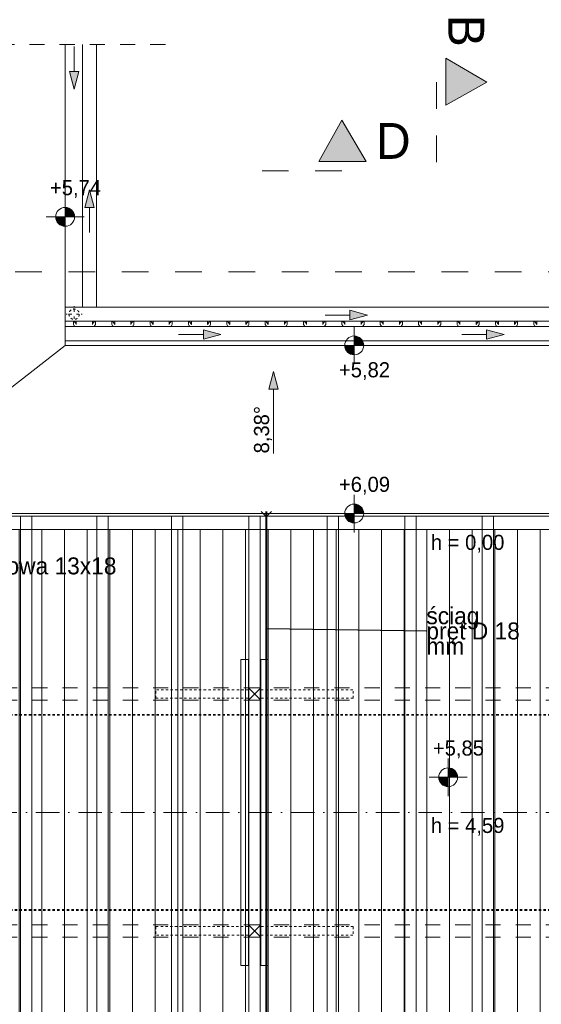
# Model space of a CAD drawing. Extents: x -528673 to -468586, y 24609 to 131944.
# Tile 78 of 87: x -481253 to -475729, y 121472 to 131907. Entities that reach past the tile are written whole.
import ezdxf

# ---------------------------------------------------------------- set-up
doc = ezdxf.new("R2010")
doc.units = 0
doc.header["$MEASUREMENT"] = 0
for name, pattern in [('Dashed', [564.444447, 282.222223, -282.222223]), ('Hidden Line', [50, 25, -25]), ('Kreski i kropki', [450, 250, -100, 0, -100]), ('Przerywana', [320, 160, -160])]:
    doc.linetypes.add(name, pattern=pattern)
doc.layers.get('0').update_dxf_attribs({"color": 252})
for name, color, linetype, lineweight in [('0_Nr_Pióra__21', 252, 'Continuous', 9), ('Arch wykończenie_Nr_Pióra__25', 252, 'Continuous', 15), ('arch wypelnienia_Nr_Pióra__102', 252, 'Continuous', 9), ('INWENT DACH_Nr_Pióra__21', 252, 'Continuous', 9), ('INWENT KONST. DREWNIANA_Nr_Pióra__102', 252, 'Continuous', 9), ('INWENT KONST. DREWNIANA_Nr_Pióra__21', 252, 'Continuous', 9), ('INWENT OPISY_Nr_Pióra__21', 252, 'Continuous', 9), ('INWENT OPISY_Nr_Pióra__41', 252, 'Continuous', 15), ('INWENT RURY SPUSTOWE_Nr_Pióra__21', 252, 'Continuous', 9), ('INWENT RZĘDNE_Nr_Pióra__21', 252, 'Continuous', 9), ('INWENT WYMIARY_Nr_Pióra__21', 252, 'Continuous', 9), ('INWENT.ŚCIANY_Nr_Pióra__20', 252, 'Continuous', 60), ('INWENT.ŚCIANY_Nr_Pióra__21', 252, 'Continuous', 9), ('Istniejące kominy_Nr_Pióra__21', 252, 'Continuous', 9)]:
    doc.layers.add(name, color=color, linetype=linetype, lineweight=lineweight)
for name, color, linetype in [('INWENT DACH', 252, 'Continuous'), ('INWENT RURY SPUSTOWE', 252, 'Continuous'), ('INWENT RZĘDNE', 252, 'Continuous')]:
    doc.layers.add(name, color=color, linetype=linetype)
doc.styles.add('GENERATED_STYLE_1', font='txt')
doc.styles.add('GENERATED_STYLE_4', font='txt')
doc.styles.add('GENERATED_STYLE_5', font='txt')
doc.dimstyles.new('GENERATED_STYLE__7', dxfattribs={"dimtxt": 0.18, "dimasz": 182.4, "dimexe": 0.18, "dimexo": 0.0625, "dimgap": 0.09, "dimtad": 0, "dimtih": 1, "dimtoh": 1, "dimdec": 4, "dimzin": 0, "dimdsep": 46, "dimcen": 0.09, "dimadec": 0, "dimazin": 0, "dimtfac": 1, "dimtdec": 4, "dimtmove": 0, "dimatfit": 3, "dimldrblk": 'ARROWHEAD_5', "dimfxl": 1, "dimtolj": 1, "dimtzin": 0, "dimarcsym": 0})

# ---------------------------------------------------------------- blocks, each defined once
blk = doc.blocks.new('*X24')
at = {"layer": 'arch wypelnienia_Nr_Pióra__102', "linetype": 'Continuous'}
for p, q in [((-480685, 128711), (-480685, 128678)), ((-480685, 128678), (-480676, 128662)), ((-480666, 128697), (-480678, 128711)), ((-480676, 128662), (-480671, 128655)), ((-480654, 128678), (-480666, 128697)), ((-480654, 128711), (-480654, 128678)), ((-480654, 128711), (-480654, 128700)), ((-480482, 128711), (-480482, 128678)), ((-480482, 128711), (-480482, 128700)), ((-480470, 128697), (-480482, 128678)), ((-480458, 128711), (-480470, 128697)), ((-480465, 128655), (-480460, 128662)), ((-480460, 128662), (-480451, 128678)), ((-480451, 128711), (-480451, 128678)), ((-480279, 128711), (-480279, 128678)), ((-480279, 128678), (-480270, 128662)), ((-480259, 128697), (-480272, 128711)), ((-480270, 128662), (-480264, 128655)), ((-480247, 128678), (-480259, 128697)), ((-480247, 128711), (-480247, 128678)), ((-480247, 128711), (-480247, 128700)), ((-480076, 128711), (-480076, 128678)), ((-480076, 128711), (-480076, 128700)), ((-480064, 128697), (-480076, 128678)), ((-480052, 128711), (-480064, 128697)), ((-480059, 128655), (-480053, 128662)), ((-480053, 128662), (-480044, 128678)), ((-480044, 128711), (-480044, 128678)), ((-479873, 128711), (-479873, 128678)), ((-479873, 128678), (-479863, 128662)), ((-479853, 128697), (-479865, 128711)), ((-479863, 128662), (-479858, 128655)), ((-479841, 128678), (-479853, 128697)), ((-479841, 128711), (-479841, 128678)), ((-479841, 128711), (-479841, 128700)), ((-479669, 128711), (-479669, 128678)), ((-479669, 128711), (-479669, 128700)), ((-479658, 128697), (-479669, 128678)), ((-479645, 128711), (-479658, 128697)), ((-479653, 128655), (-479647, 128662)), ((-479647, 128662), (-479638, 128678)), ((-479638, 128711), (-479638, 128678)), ((-479466, 128711), (-479466, 128678)), ((-479466, 128678), (-479457, 128662)), ((-479446, 128697), (-479459, 128711)), ((-479457, 128662), (-479451, 128655)), ((-479435, 128678), (-479446, 128697)), ((-479435, 128711), (-479435, 128678)), ((-479435, 128711), (-479435, 128700)), ((-479263, 128711), (-479263, 128678)), ((-479263, 128711), (-479263, 128700)), ((-479251, 128697), (-479263, 128678)), ((-479239, 128711), (-479251, 128697)), ((-479246, 128655), (-479241, 128662)), ((-479241, 128662), (-479231, 128678)), ((-479231, 128711), (-479231, 128678)), ((-479060, 128711), (-479060, 128678)), ((-479060, 128678), (-479051, 128662)), ((-479040, 128697), (-479052, 128711)), ((-479051, 128662), (-479045, 128655)), ((-479028, 128678), (-479040, 128697)), ((-479028, 128711), (-479028, 128678)), ((-479028, 128711), (-479028, 128700)), ((-478857, 128711), (-478857, 128678)), ((-478857, 128711), (-478857, 128700)), ((-478845, 128697), (-478857, 128678)), ((-478832, 128711), (-478845, 128697)), ((-478840, 128655), (-478834, 128662)), ((-478834, 128662), (-478825, 128678)), ((-478825, 128711), (-478825, 128678)), ((-478653, 128711), (-478653, 128678)), ((-478653, 128678), (-478644, 128662)), ((-478634, 128697), (-478646, 128711)), ((-478644, 128662), (-478639, 128655)), ((-478622, 128678), (-478634, 128697)), ((-478622, 128711), (-478622, 128678)), ((-478622, 128711), (-478622, 128700)), ((-478450, 128711), (-478450, 128678)), ((-478450, 128711), (-478450, 128700)), ((-478438, 128697), (-478450, 128678)), ((-478426, 128711), (-478438, 128697)), ((-478433, 128655), (-478428, 128662)), ((-478428, 128662), (-478419, 128678)), ((-478419, 128711), (-478419, 128678)), ((-478247, 128711), (-478247, 128678)), ((-478247, 128678), (-478238, 128662)), ((-478227, 128697), (-478240, 128711)), ((-478238, 128662), (-478232, 128655)), ((-478215, 128678), (-478227, 128697)), ((-478215, 128711), (-478215, 128678)), ((-478215, 128711), (-478215, 128700)), ((-478044, 128711), (-478044, 128678)), ((-478044, 128711), (-478044, 128700)), ((-478032, 128697), (-478044, 128678)), ((-478020, 128711), (-478032, 128697)), ((-478027, 128655), (-478021, 128662)), ((-478021, 128662), (-478012, 128678)), ((-478012, 128711), (-478012, 128678)), ((-477841, 128711), (-477841, 128678)), ((-477841, 128678), (-477831, 128662)), ((-477821, 128697), (-477833, 128711)), ((-477831, 128662), (-477826, 128655)), ((-477809, 128678), (-477821, 128697)), ((-477809, 128711), (-477809, 128678)), ((-477809, 128711), (-477809, 128700)), ((-477637, 128711), (-477637, 128678)), ((-477637, 128711), (-477637, 128700)), ((-477626, 128697), (-477637, 128678)), ((-477613, 128711), (-477626, 128697)), ((-477621, 128655), (-477615, 128662)), ((-477615, 128662), (-477606, 128678)), ((-477606, 128711), (-477606, 128678)), ((-477434, 128711), (-477434, 128678)), ((-477434, 128678), (-477425, 128662)), ((-477414, 128697), (-477427, 128711)), ((-477425, 128662), (-477419, 128655)), ((-477403, 128678), (-477414, 128697)), ((-477403, 128711), (-477403, 128678)), ((-477403, 128711), (-477403, 128700)), ((-477231, 128711), (-477231, 128678)), ((-477231, 128711), (-477231, 128700)), ((-477219, 128697), (-477231, 128678)), ((-477207, 128711), (-477219, 128697)), ((-477214, 128655), (-477209, 128662)), ((-477209, 128662), (-477199, 128678)), ((-477199, 128711), (-477199, 128678)), ((-477028, 128711), (-477028, 128678)), ((-477028, 128678), (-477019, 128662)), ((-477008, 128697), (-477020, 128711)), ((-477019, 128662), (-477013, 128655)), ((-476996, 128678), (-477008, 128697)), ((-476996, 128711), (-476996, 128678)), ((-476996, 128711), (-476996, 128700)), ((-476825, 128711), (-476825, 128678)), ((-476825, 128711), (-476825, 128700)), ((-476813, 128697), (-476825, 128678)), ((-476800, 128711), (-476813, 128697)), ((-476808, 128655), (-476802, 128662)), ((-476802, 128662), (-476793, 128678)), ((-476793, 128711), (-476793, 128678)), ((-476621, 128711), (-476621, 128678)), ((-476621, 128678), (-476612, 128662)), ((-476602, 128697), (-476614, 128711)), ((-476612, 128662), (-476607, 128655)), ((-476590, 128678), (-476602, 128697)), ((-476590, 128711), (-476590, 128678)), ((-476590, 128711), (-476590, 128700)), ((-476418, 128711), (-476418, 128678)), ((-476418, 128711), (-476418, 128700)), ((-476406, 128697), (-476418, 128678)), ((-476394, 128711), (-476406, 128697)), ((-476401, 128655), (-476396, 128662)), ((-476396, 128662), (-476387, 128678)), ((-476387, 128711), (-476387, 128678)), ((-476215, 128711), (-476215, 128678)), ((-476215, 128678), (-476206, 128662)), ((-476195, 128697), (-476208, 128711)), ((-476206, 128662), (-476200, 128655)), ((-476183, 128678), (-476195, 128697)), ((-476183, 128711), (-476183, 128678)), ((-476183, 128711), (-476183, 128700)), ((-476012, 128711), (-476012, 128678)), ((-476012, 128711), (-476012, 128700)), ((-476000, 128697), (-476012, 128678)), ((-475988, 128711), (-476000, 128697)), ((-475995, 128655), (-475989, 128662)), ((-475989, 128662), (-475980, 128678)), ((-475980, 128711), (-475980, 128678)), ((-475809, 128711), (-475809, 128678)), ((-475809, 128678), (-475799, 128662)), ((-475789, 128697), (-475801, 128711)), ((-475799, 128662), (-475794, 128655)), ((-475777, 128678), (-475789, 128697)), ((-475777, 128711), (-475777, 128678)), ((-475777, 128711), (-475777, 128700))]:
    blk.add_line(p, q, dxfattribs=at)
blk = doc.blocks.new('Wypełnienie_12')
at = {"layer": 'arch wypelnienia_Nr_Pióra__102', "linetype": 'Dashed'}
blk.add_blockref('*X24', (0, 0), dxfattribs=at)
blk = doc.blocks.new('Linia_56', base_point=(-479572, 128571))
at = {"layer": 'INWENT RURY SPUSTOWE_Nr_Pióra__21', "linetype": 'Continuous'}
blk.add_hatch(color=256, dxfattribs=at).paths.add_polyline_path([(-479122, 128571), (-479308, 128521), (-479308, 128621)], flags=0)
for p, q in [((-479572, 128571), (-479308, 128571)), ((-479122, 128571), (-479308, 128621)), ((-479308, 128521), (-479308, 128621)), ((-479122, 128571), (-479308, 128521))]:
    blk.add_line(p, q, dxfattribs=at)
blk = doc.blocks.new('Linia_58', base_point=(-476572, 128571))
at = {"layer": 'INWENT RURY SPUSTOWE_Nr_Pióra__21', "linetype": 'Continuous'}
blk.add_hatch(color=256, dxfattribs=at).paths.add_polyline_path([(-476122, 128571), (-476308, 128521), (-476308, 128621)], flags=0)
for p, q in [((-476572, 128571), (-476308, 128571)), ((-476122, 128571), (-476308, 128621)), ((-476308, 128521), (-476308, 128621)), ((-476122, 128571), (-476308, 128521))]:
    blk.add_line(p, q, dxfattribs=at)
blk = doc.blocks.new('Linia_59', base_point=(-480677, 131621))
at = {"layer": 'INWENT RURY SPUSTOWE_Nr_Pióra__21', "linetype": 'Continuous'}
blk.add_hatch(color=256, dxfattribs=at).paths.add_polyline_path([(-480677, 131171), (-480727, 131358), (-480627, 131358)], flags=0)
for p, q in [((-480677, 131621), (-480677, 131358)), ((-480677, 131171), (-480727, 131358)), ((-480727, 131358), (-480627, 131358)), ((-480677, 131171), (-480627, 131358))]:
    blk.add_line(p, q, dxfattribs=at)
blk = doc.blocks.new('Linia_60', base_point=(-480515, 129652))
at = {"layer": 'INWENT RURY SPUSTOWE_Nr_Pióra__21', "linetype": 'Continuous'}
blk.add_hatch(color=256, dxfattribs=at).paths.add_polyline_path([(-480515, 130102), (-480465, 129916), (-480565, 129916)], flags=0)
for p, q in [((-480515, 130102), (-480565, 129916)), ((-480515, 130102), (-480465, 129916)), ((-480465, 129916), (-480565, 129916)), ((-480515, 129652), (-480515, 129916))]:
    blk.add_line(p, q, dxfattribs=at)
blk = doc.blocks.new('Linia_73', base_point=(-478019, 128777))
at = {"layer": 'INWENT RURY SPUSTOWE_Nr_Pióra__21', "linetype": 'Continuous'}
blk.add_hatch(color=256, dxfattribs=at).paths.add_polyline_path([(-477569, 128777), (-477755, 128727), (-477755, 128827)], flags=0)
for p, q in [((-478019, 128777), (-477755, 128777)), ((-477569, 128777), (-477755, 128827)), ((-477755, 128727), (-477755, 128827)), ((-477569, 128777), (-477755, 128727))]:
    blk.add_line(p, q, dxfattribs=at)
blk = doc.blocks.new('Linia_74', base_point=(-478565, 127310))
at = {"layer": 'INWENT DACH_Nr_Pióra__21', "linetype": 'Continuous'}
blk.add_hatch(color=256, dxfattribs=at).paths.add_polyline_path([(-478565, 128177), (-478515, 127991), (-478615, 127991)], flags=0)
for p, q in [((-478565, 128177), (-478615, 127991)), ((-478565, 128177), (-478515, 127991)), ((-478515, 127991), (-478615, 127991)), ((-478565, 127310), (-478565, 127991))]:
    blk.add_line(p, q, dxfattribs=at)
blk = doc.blocks.new('Koty wysokościowe_69', base_point=(-477710, 126673))
at = {"layer": 'INWENT RZĘDNE_Nr_Pióra__21', "linetype": 'Continuous'}
for points in [[(-477710, 126673), (-477610, 126673), (-477618, 126711), (-477639, 126743), (-477672, 126765), (-477710, 126773)], [(-477710, 126673), (-477810, 126673), (-477802, 126634), (-477781, 126602), (-477748, 126580), (-477710, 126573)]]:
    blk.add_hatch(color=256, dxfattribs=at).paths.add_polyline_path(points, flags=0)
for p, q in [((-477710, 126473), (-477710, 126873)), ((-477910, 126673), (-477510, 126673))]:
    blk.add_line(p, q, dxfattribs=at)
blk.add_circle((-477710, 126673), 100, dxfattribs=at)
at = {"layer": 'INWENT RZĘDNE_Nr_Pióra__21', "insert": (-477872, 126873), "char_height": 160, "attachment_point": 7, "style": 'GENERATED_STYLE_1'}
blk.add_mtext('{+6,09}', dxfattribs=at)
blk = doc.blocks.new('Koty wysokościowe_70', base_point=(-477710, 128455))
at = {"layer": 'INWENT RZĘDNE_Nr_Pióra__21', "linetype": 'Continuous'}
for points in [[(-477710, 128455), (-477810, 128455), (-477802, 128416), (-477781, 128384), (-477748, 128362), (-477710, 128355)], [(-477710, 128455), (-477610, 128455), (-477618, 128493), (-477639, 128525), (-477672, 128547), (-477710, 128555)]]:
    blk.add_hatch(color=256, dxfattribs=at).paths.add_polyline_path(points, flags=0)
for p, q in [((-477710, 128255), (-477710, 128655)), ((-477910, 128455), (-477510, 128455))]:
    blk.add_line(p, q, dxfattribs=at)
blk.add_circle((-477710, 128455), 100, dxfattribs=at)
at = {"layer": 'INWENT RZĘDNE_Nr_Pióra__21', "insert": (-477872, 128087), "char_height": 160, "attachment_point": 7, "style": 'GENERATED_STYLE_1'}
blk.add_mtext('{+5,82}', dxfattribs=at)
blk = doc.blocks.new('Koty wysokościowe_72', base_point=(-480772, 129817))
at = {"layer": 'INWENT RZĘDNE_Nr_Pióra__21', "linetype": 'Continuous'}
for points in [[(-480772, 129817), (-480672, 129817), (-480679, 129855), (-480701, 129888), (-480733, 129910), (-480772, 129917)], [(-480772, 129817), (-480872, 129817), (-480864, 129779), (-480842, 129746), (-480810, 129725), (-480772, 129717)]]:
    blk.add_hatch(color=256, dxfattribs=at).paths.add_polyline_path(points, flags=0)
for p, q in [((-480772, 129617), (-480772, 130017)), ((-480972, 129817), (-480572, 129817))]:
    blk.add_line(p, q, dxfattribs=at)
blk.add_circle((-480772, 129817), 100, dxfattribs=at)
at = {"layer": 'INWENT RZĘDNE_Nr_Pióra__21', "insert": (-480933, 130017), "char_height": 160, "attachment_point": 7, "style": 'GENERATED_STYLE_1'}
blk.add_mtext('{+5,74}', dxfattribs=at)
blk = doc.blocks.new('Koty wysokościowe_91', base_point=(-476715, 123878))
at = {"layer": 'INWENT RZĘDNE_Nr_Pióra__21', "linetype": 'Continuous'}
for points in [[(-476715, 123878), (-476615, 123878), (-476623, 123917), (-476644, 123949), (-476677, 123971), (-476715, 123978)], [(-476715, 123878), (-476815, 123878), (-476807, 123840), (-476786, 123808), (-476753, 123786), (-476715, 123778)]]:
    blk.add_hatch(color=256, dxfattribs=at).paths.add_polyline_path(points, flags=0)
for p, q in [((-476715, 123678), (-476715, 124078)), ((-476915, 123878), (-476515, 123878))]:
    blk.add_line(p, q, dxfattribs=at)
blk.add_circle((-476715, 123878), 100, dxfattribs=at)
at = {"layer": 'INWENT RZĘDNE_Nr_Pióra__21', "insert": (-476877, 124078), "char_height": 160, "attachment_point": 7, "style": 'GENERATED_STYLE_1'}
blk.add_mtext('{+5,85}', dxfattribs=at)
blk = doc.blocks.new('ARROWHEAD_5')
at = {"color": 0, "linetype": 'Continuous', "lineweight": 0}
blk.add_line((0, 0), (-1, 0), dxfattribs=at)
blk.add_solid([(-1, 0.2679), (0, 0), (-1, -0.2679), (-1, 0.2679)], dxfattribs=at)

msp = doc.modelspace()

# ---------------------------------------------------------------- hatches: boundary and pattern name
at = {"layer": 'Arch wykończenie_Nr_Pióra__25', "linetype": 'Continuous', "lineweight": 15}
h = msp.add_hatch(dxfattribs=at)
h.set_pattern_fill('Plywood', color=252, style=0, pattern_type=2)
h.set_pattern_definition([(-90, (-481500.19, 124529.54), (240, 0), [])])
h.paths.add_polyline_path([(-487980, 128535), (-487310, 128535), (-487310, 128485), (-485380, 128485), (-485380, 128555), (-483250, 128555), (-483250, 126645), (-483500, 126645), (-483500, 126505), (-472280, 126505), (-472280, 120505), (-490720, 120505), (-490720, 122185), (-490460, 122185), (-490460, 122315), (-490720, 122315), (-490720, 124695), (-490460, 124695), (-490460, 124825), (-490720, 124825), (-490720, 126505), (-487730, 126505), (-487730, 126645), (-487980, 126645)], flags=0)
h.paths.add_polyline_path([(-486805, 127975), (-486805, 128365), (-486345, 128365), (-486345, 127975)], flags=0)
h.paths.add_polyline_path([(-487530, 124695), (-487400, 124695), (-487400, 124825), (-487530, 124825)], flags=0)
at = {"layer": 'INWENT OPISY_Nr_Pióra__21', "linetype": 'Continuous', "lineweight": 15}
for points in [[(-476304, 131245), (-476740, 131000), (-476740, 131500)], [(-477840, 130841), (-478085, 130405), (-477585, 130405)]]:
    msp.add_hatch(color=252, dxfattribs=at).paths.add_polyline_path(points, flags=0)

# ---------------------------------------------------------------- linework, layer by layer
at = {"layer": 'Arch wykończenie_Nr_Pióra__25', "color": 252, "linetype": 'Continuous', "lineweight": 15, "flags": 128}
msp.add_lwpolyline([(-487980, 128535), (-487310, 128535), (-487310, 128485), (-485380, 128485), (-485380, 128555), (-483250, 128555), (-483250, 126645), (-483500, 126645), (-483500, 126505), (-472280, 126505), (-472280, 120505), (-490720, 120505), (-490720, 122185), (-490460, 122185), (-490460, 122315), (-490720, 122315), (-490720, 124695), (-490460, 124695), (-490460, 124825), (-490720, 124825), (-490720, 126505), (-487730, 126505), (-487730, 126645), (-487980, 126645)], close=True, dxfattribs=at)
at = {"layer": 'INWENT DACH_Nr_Pióra__21', "color": 252, "linetype": 'Continuous', "lineweight": 15}
for p, q in [((-480589, 131645), (-480589, 128861)), ((-472280, 128861), (-480772, 128861)), ((-480772, 128711), (-472280, 128711))]:
    msp.add_line(p, q, dxfattribs=at)
at = {"layer": 'INWENT DACH_Nr_Pióra__21', "color": 252, "linetype": 'Hidden Line', "lineweight": 15}
for p, q in [((-480677, 128811), (-480677, 128871)), ((-480702, 128786), (-480762, 128786)), ((-480652, 128786), (-480592, 128786)), ((-480677, 128761), (-480677, 128701))]:
    msp.add_line(p, q, dxfattribs=at)
msp.add_circle((-480677, 128786), 55, dxfattribs=at)
at = {"layer": 'INWENT KONST. DREWNIANA_Nr_Pióra__102', "color": 252, "linetype": 'Continuous', "lineweight": 15}
for p, q in [((-481245, 123505), (-481245, 126645)), ((-481125, 123505), (-481125, 126645)), ((-480435, 123505), (-480435, 126645)), ((-480315, 123505), (-480315, 126645)), ((-479645, 123505), (-479645, 126645)), ((-479525, 123505), (-479525, 126645)), ((-478825, 123505), (-478825, 126645)), ((-478705, 123505), (-478705, 126645)), ((-477995, 123505), (-477995, 126645)), ((-477875, 123505), (-477875, 126645)), ((-477175, 123505), (-477175, 126645)), ((-477055, 123505), (-477055, 126645)), ((-476355, 123505), (-476355, 126645)), ((-476235, 123505), (-476235, 126645)), ((-481245, 123505), (-481245, 120365)), ((-481125, 123505), (-481125, 120365)), ((-480435, 123505), (-480435, 120365)), ((-480315, 123505), (-480315, 120365)), ((-479645, 123505), (-479645, 120365)), ((-479525, 123505), (-479525, 120365)), ((-478825, 123505), (-478825, 120365)), ((-478705, 123505), (-478705, 120365)), ((-477995, 123505), (-477995, 120365)), ((-477875, 123505), (-477875, 120365)), ((-477175, 123505), (-477175, 120365)), ((-477055, 123505), (-477055, 120365)), ((-476355, 123505), (-476355, 120365)), ((-476235, 123505), (-476235, 120365))]:
    msp.add_line(p, q, dxfattribs=at)
at = {"layer": 'INWENT KONST. DREWNIANA_Nr_Pióra__21', "color": 252, "linetype": 'Continuous', "lineweight": 15}
for p, q in [((-472280, 126645), (-483500, 126645)), ((-472280, 126505), (-483500, 126505)), ((-478910, 121884), (-478910, 125125)), ((-478910, 125125), (-478830, 125125)), ((-478830, 125125), (-478830, 121884)), ((-478700, 121884), (-478700, 125125)), ((-478700, 125125), (-478620, 125125)), ((-478620, 125125), (-478620, 121884)), ((-478830, 124825), (-478700, 124825)), ((-478830, 124695), (-478830, 124825)), ((-478830, 124825), (-478700, 124695)), ((-478830, 124695), (-478700, 124825)), ((-478700, 124825), (-478700, 124695)), ((-478700, 124695), (-478830, 124695)), ((-478830, 122315), (-478700, 122315)), ((-478830, 122185), (-478830, 122315)), ((-478830, 122315), (-478700, 122185)), ((-478830, 122185), (-478700, 122315)), ((-478700, 122315), (-478700, 122185)), ((-478700, 122185), (-478830, 122185)), ((-478830, 121884), (-478910, 121884)), ((-478620, 121884), (-478700, 121884))]:
    msp.add_line(p, q, dxfattribs=at)
at = {"layer": 'INWENT KONST. DREWNIANA_Nr_Pióra__21', "color": 252, "linetype": 'Przerywana', "lineweight": 15}
for p, q in [((-490720, 124825), (-472280, 124825)), ((-490720, 124695), (-472280, 124695)), ((-490720, 122315), (-472280, 122315)), ((-490720, 122185), (-472280, 122185))]:
    msp.add_line(p, q, dxfattribs=at)
at = {"layer": 'INWENT KONST. DREWNIANA_Nr_Pióra__21', "color": 252, "linetype": 'Hidden Line', "lineweight": 15}
for p, q in [((-478830, 124805), (-479810, 124805)), ((-479810, 124715), (-479810, 124805)), ((-478830, 124715), (-478830, 124805)), ((-478700, 124715), (-478700, 124805)), ((-478700, 124805), (-477720, 124805)), ((-477720, 124715), (-477720, 124805)), ((-479810, 124715), (-478830, 124715)), ((-477720, 124715), (-478700, 124715)), ((-479810, 122295), (-478830, 122295)), ((-479810, 122295), (-479810, 122205)), ((-478830, 122205), (-479810, 122205)), ((-478830, 122295), (-478830, 122205)), ((-477720, 122295), (-478700, 122295)), ((-478700, 122295), (-478700, 122205)), ((-478700, 122205), (-477720, 122205)), ((-477720, 122295), (-477720, 122205))]:
    msp.add_line(p, q, dxfattribs=at)
at = {"layer": 'INWENT KONST. DREWNIANA_Nr_Pióra__21', "color": 252, "linetype": 'Kreski i kropki', "lineweight": 15}
msp.add_line((-472280, 123505), (-490720, 123505), dxfattribs=at)
at = {"layer": 'INWENT OPISY_Nr_Pióra__21', "color": 252, "linetype": 'Przerywana', "lineweight": 15}
msp.add_line((-479710, 131645), (-491814, 131645), dxfattribs=at)
at = {"layer": 'INWENT OPISY_Nr_Pióra__41', "color": 252, "linetype": 'Continuous', "lineweight": 15}
for p, q in [((-476740, 131000), (-476740, 131500)), ((-476304, 131245), (-476740, 131500)), ((-476740, 131000), (-476304, 131245)), ((-478085, 130405), (-477840, 130841)), ((-477840, 130841), (-477585, 130405)), ((-478085, 130405), (-477585, 130405))]:
    msp.add_line(p, q, dxfattribs=at)
at = {"layer": 'INWENT OPISY_Nr_Pióra__41', "color": 252, "linetype": 'Dashed', "lineweight": 15}
for p, q in [((-476840, 131245), (-476840, 130145)), ((-477840, 130305), (-478940, 130305))]:
    msp.add_line(p, q, dxfattribs=at)
at = {"layer": 'INWENT RURY SPUSTOWE_Nr_Pióra__21', "color": 252, "linetype": 'Continuous', "lineweight": 15}
for p, q in [((-480440, 131645), (-480440, 128861)), ((-474020, 128655), (-480772, 128655)), ((-474170, 128505), (-480772, 128505))]:
    msp.add_line(p, q, dxfattribs=at)
at = {"layer": 'INWENT.ŚCIANY_Nr_Pióra__20', "color": 252, "linetype": 'Dashed', "lineweight": 15}
msp.add_line((-469729, 129234), (-493904, 129234), dxfattribs=at)
at = {"layer": 'INWENT.ŚCIANY_Nr_Pióra__21', "color": 252, "linetype": 'Continuous', "lineweight": 15}
for p, q in [((-480772, 128455), (-480772, 131645)), ((-480772, 128455), (-483053, 126673)), ((-474220, 128455), (-480772, 128455)), ((-474220, 126673), (-483053, 126673))]:
    msp.add_line(p, q, dxfattribs=at)
at = {"layer": 'Istniejące kominy_Nr_Pióra__21', "color": 252, "linetype": 'Continuous', "lineweight": 15}
for p, q in [((-478645, 126645), (-478695, 126695)), ((-478645, 126695), (-478645, 126125)), ((-478635, 126695), (-478635, 126125)), ((-478635, 126645), (-478585, 126695)), ((-478645, 126125), (-478645, 123485)), ((-478635, 126125), (-478635, 123485)), ((-478645, 123485), (-478645, 120315)), ((-478635, 123485), (-478635, 120315))]:
    msp.add_line(p, q, dxfattribs=at)
at = {"layer": 'Istniejące kominy_Nr_Pióra__21', "color": 252, "linetype": 'Hidden Line', "lineweight": 15}
for p, q in [((-471880, 124545), (-491080, 124545)), ((-471880, 124535), (-491080, 124535)), ((-471880, 122475), (-491080, 122475)), ((-471880, 122465), (-491080, 122465))]:
    msp.add_line(p, q, dxfattribs=at)

# ---------------------------------------------------------------- block references
at = {"layer": 'arch wypelnienia_Nr_Pióra__102', "color": 252, "linetype": 'Dashed', "lineweight": 15}
msp.add_blockref('Wypełnienie_12', (0, 0), dxfattribs=at)
at = {"layer": 'INWENT DACH', "color": 252, "linetype": 'Continuous', "lineweight": 15}
msp.add_blockref('Linia_74', (-478565, 127310), dxfattribs=at)
at = {"layer": 'INWENT RURY SPUSTOWE', "color": 252, "linetype": 'Continuous', "lineweight": 15}
for name, p in [('Linia_59', (-480677, 131621)), ('Linia_60', (-480515, 129652)), ('Linia_73', (-478019, 128777)), ('Linia_56', (-479572, 128571)), ('Linia_58', (-476572, 128571))]:
    msp.add_blockref(name, p, dxfattribs=at)
at = {"layer": 'INWENT RZĘDNE', "color": 252, "lineweight": 15}
for name, p in [('Koty wysokościowe_72', (-480772, 129817)), ('Koty wysokościowe_70', (-477710, 128455)), ('Koty wysokościowe_69', (-477710, 126673)), ('Koty wysokościowe_91', (-476715, 123878))]:
    msp.add_blockref(name, p, dxfattribs=at)

# ---------------------------------------------------------------- texts
at = {"layer": '0_Nr_Pióra__21', "color": 252, "linetype": 'Continuous', "lineweight": 15, "insert": (-478582, 127310), "char_height": 160, "attachment_point": 7, "rotation": 90, "style": 'GENERATED_STYLE_1'}
msp.add_mtext('{8,38°}', dxfattribs=at)
at = {"layer": 'INWENT OPISY_Nr_Pióra__21', "color": 252, "linetype": 'Continuous', "lineweight": 15, "insert": (-476333, 131789), "char_height": 380, "attachment_point": 2, "rotation": 270, "style": 'GENERATED_STYLE_5'}
msp.add_mtext('{B}', dxfattribs=at)
at = {"layer": 'INWENT OPISY_Nr_Pióra__21', "color": 252, "linetype": 'Continuous', "lineweight": 15, "insert": (-477296, 130812), "char_height": 380, "attachment_point": 2, "style": 'GENERATED_STYLE_5'}
msp.add_mtext('{D}', dxfattribs=at)
at = {"layer": 'INWENT OPISY_Nr_Pióra__21', "color": 252, "linetype": 'Continuous', "lineweight": 15, "insert": (-482530, 125967), "char_height": 180, "width": 2324.33, "attachment_point": 4, "style": 'GENERATED_STYLE_4'}
msp.add_mtext('{belka koszowa 13x18 cm}', dxfattribs=at)
at = {"layer": 'INWENT OPISY_Nr_Pióra__21', "color": 252, "linetype": 'Continuous', "lineweight": 15, "insert": (-476946, 125429), "char_height": 180, "width": 1257.04, "attachment_point": 4, "line_spacing_factor": 0.536109, "style": 'GENERATED_STYLE_4'}
msp.add_mtext('{ściąg\\Ppręt D 18 mm}', dxfattribs=at)
at = {"layer": 'INWENT WYMIARY_Nr_Pióra__21', "color": 252, "linetype": 'Continuous', "lineweight": 15, "char_height": 160, "attachment_point": 8, "style": 'GENERATED_STYLE_1'}
for s, insert in [('{h = 0,00}', (-476509, 126258)), ('{h = 4,59}', (-476509, 123258))]:
    msp.add_mtext(s, dxfattribs=dict(at, insert=insert))

# ---------------------------------------------------------------- leaders
at = {"layer": 'INWENT OPISY_Nr_Pióra__21', "color": 252, "linetype": 'Continuous', "lineweight": 15, "annotation_type": 0, "has_hookline": 1, "hookline_direction": 0}
for points, text_width in [([(-483521, 126330), (-483312, 125967), (-482530, 125967)], 1911), ([(-478635, 125453), (-476947, 125429)], 917)]:
    msp.add_leader(points, dimstyle='GENERATED_STYLE__7', dxfattribs=dict(at, text_width=text_width))

doc.saveas('drawing.dxf')
